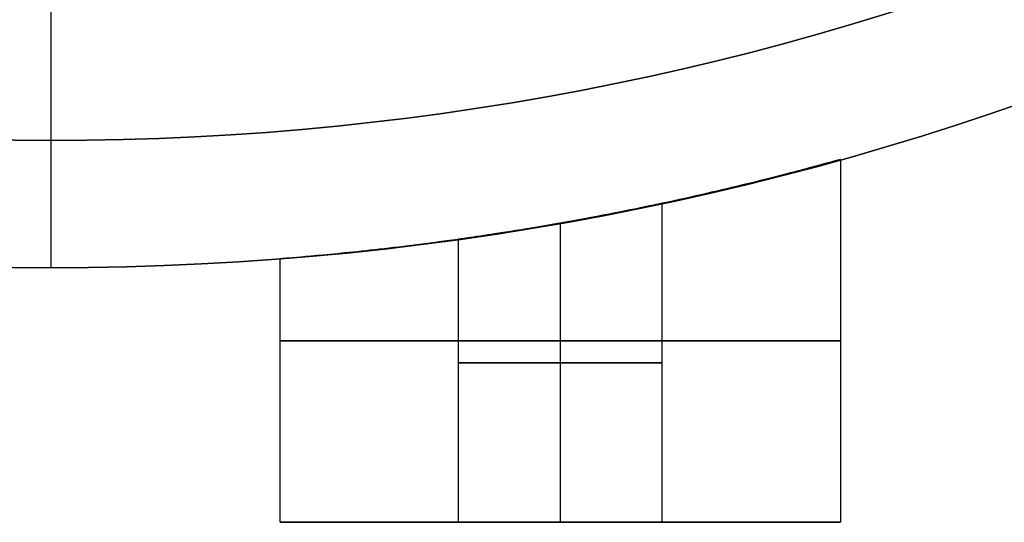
# Model space of a CAD drawing. Header units: centimetres. Extents: x -47.8 to 2.5, y -24.6 to 2.8.
# Tile 7 of 17: x -45.012 to -44.626, y -1.25 to -1.053. Entities that reach past the tile are written whole.
import ezdxf

# ---------------------------------------------------------------- set-up
doc = ezdxf.new("R2010")
doc.units = ezdxf.units.CM
doc.layers.add('Default', color=7, linetype='Continuous', true_color=0x000000)

# ---------------------------------------------------------------- blocks, each defined once
blk = doc.blocks.new('6995OT_AF1')
at = {"layer": 'Default'}
for p, q in [((-3.1, 12.5, 172), (-2.4, 12.5, 172)), ((-3.1, 12.5, 127), (-2.4, 12.5, 127)), ((-3.1, 12.5, 132), (-2.4, 12.5, 132)), ((-3.1, 12.5, 137), (-2.4, 12.5, 137)), ((-3.1, 12.5, 142), (-2.4, 12.5, 142)), ((-3.1, 12.5, 147), (-2.4, 12.5, 147)), ((-3.1, 12.5, 152), (-2.4, 12.5, 152)), ((-3.1, 12.5, 157), (-2.4, 12.5, 157)), ((-3.1, 12.5, 162), (-2.4, 12.5, 162)), ((-3.1, 12.5, 167), (-2.4, 12.5, 167)), ((-2, 11.3247, 170.9), (-2, 12.5, 170.9)), ((-2, 11.3247, 173.1), (-2, 12.5, 173.1)), ((-2, 12.5, 173.1), (-2, 12.5, 172.4)), ((-2, 12.5, 171.6), (-2, 12.5, 170.9)), ((-2, 11.3247, 172.4), (-2, 12.5, 172.4)), ((-2, 11.3247, 127.4), (-2, 12.5, 127.4)), ((-2, 11.3247, 126.6), (-2, 12.5, 126.6)), ((-2, 12.5, 128.1), (-2, 12.5, 127.4)), ((-2, 12.5, 126.6), (-2, 12.5, 125.9)), ((-2, 11.3247, 125.9), (-2, 12.5, 125.9)), ((-2, 11.3247, 128.1), (-2, 12.5, 128.1)), ((-2, 11.3247, 132.4), (-2, 12.5, 132.4)), ((-2, 11.3247, 131.6), (-2, 12.5, 131.6)), ((-2, 12.5, 133.1), (-2, 12.5, 132.4)), ((-2, 12.5, 131.6), (-2, 12.5, 130.9)), ((-2, 11.3247, 130.9), (-2, 12.5, 130.9)), ((-2, 11.3247, 133.1), (-2, 12.5, 133.1)), ((-2, 11.3247, 137.4), (-2, 12.5, 137.4)), ((-2, 11.3247, 136.6), (-2, 12.5, 136.6)), ((-2, 12.5, 138.1), (-2, 12.5, 137.4)), ((-2, 12.5, 136.6), (-2, 12.5, 135.9)), ((-2, 11.3247, 135.9), (-2, 12.5, 135.9)), ((-2, 11.3247, 138.1), (-2, 12.5, 138.1)), ((-2, 11.3247, 142.4), (-2, 12.5, 142.4)), ((-2, 11.3247, 141.6), (-2, 12.5, 141.6)), ((-2, 12.5, 143.1), (-2, 12.5, 142.4)), ((-2, 12.5, 141.6), (-2, 12.5, 140.9)), ((-2, 11.3247, 140.9), (-2, 12.5, 140.9)), ((-2, 11.3247, 143.1), (-2, 12.5, 143.1)), ((-2, 11.3247, 147.4), (-2, 12.5, 147.4)), ((-2, 11.3247, 146.6), (-2, 12.5, 146.6)), ((-2, 12.5, 148.1), (-2, 12.5, 147.4)), ((-2, 12.5, 146.6), (-2, 12.5, 145.9)), ((-2, 11.3247, 145.9), (-2, 12.5, 145.9)), ((-2, 11.3247, 148.1), (-2, 12.5, 148.1)), ((-2, 11.3247, 152.4), (-2, 12.5, 152.4)), ((-2, 11.3247, 151.6), (-2, 12.5, 151.6)), ((-2, 12.5, 153.1), (-2, 12.5, 152.4)), ((-2, 12.5, 151.6), (-2, 12.5, 150.9)), ((-2, 11.3247, 150.9), (-2, 12.5, 150.9)), ((-2, 11.3247, 153.1), (-2, 12.5, 153.1)), ((-2, 11.3247, 157.4), (-2, 12.5, 157.4)), ((-2, 11.3247, 156.6), (-2, 12.5, 156.6)), ((-2, 12.5, 158.1), (-2, 12.5, 157.4)), ((-2, 12.5, 156.6), (-2, 12.5, 155.9)), ((-2, 11.3247, 155.9), (-2, 12.5, 155.9)), ((-2, 11.3247, 158.1), (-2, 12.5, 158.1)), ((-2, 11.3247, 162.4), (-2, 12.5, 162.4)), ((-2, 11.3247, 161.6), (-2, 12.5, 161.6)), ((-2, 12.5, 163.1), (-2, 12.5, 162.4)), ((-2, 12.5, 161.6), (-2, 12.5, 160.9)), ((-2, 11.3247, 160.9), (-2, 12.5, 160.9)), ((-2, 11.3247, 163.1), (-2, 12.5, 163.1)), ((-2, 11.3247, 167.4), (-2, 12.5, 167.4)), ((-2, 11.3247, 166.6), (-2, 12.5, 166.6)), ((-2, 12.5, 168.1), (-2, 12.5, 167.4)), ((-2, 12.5, 166.6), (-2, 12.5, 165.9)), ((-2, 11.3247, 165.9), (-2, 12.5, 165.9)), ((-2, 11.3247, 168.1), (-2, 12.5, 168.1)), ((-2, 11.3247, 171.6), (-2, 12.5, 171.6)), ((-1.6, 12.5, 172), (-0.9, 12.5, 172)), ((-1.6, 12.5, 127), (-0.9, 12.5, 127)), ((-1.6, 12.5, 132), (-0.9, 12.5, 132)), ((-1.6, 12.5, 137), (-0.9, 12.5, 137)), ((-1.6, 12.5, 142), (-0.9, 12.5, 142)), ((-1.6, 12.5, 147), (-0.9, 12.5, 147)), ((-1.6, 12.5, 152), (-0.9, 12.5, 152)), ((-1.6, 12.5, 157), (-0.9, 12.5, 157)), ((-1.6, 12.5, 162), (-0.9, 12.5, 162)), ((-1.6, 12.5, 167), (-0.9, 12.5, 167)), ((0, 10.4775), (0, 11.5)), ((0, 11.5), (0, 11.5, 186.5)), ((0, -11, 187), (0, 11, 187))]:
    blk.add_line(p, q, dxfattribs=at)
at = {"layer": 'Default', "extrusion": (0, -1, 0)}
for centre, radius, start, end in [((-2, 172, -12.5), 1.1, 180, 0), ((-2, 172, -12.5), 1.1, 0, 180), ((-2, 172, -12.5), 0.4, 0, 180), ((-2, 127, -12.5), 0.4, 0, 180), ((-2, 127, -12.5), 0.4, 180, 0), ((-2, 132, -12.5), 0.4, 0, 180), ((-2, 132, -12.5), 0.4, 180, 0), ((-2, 137, -12.5), 0.4, 0, 180), ((-2, 137, -12.5), 0.4, 180, 0), ((-2, 142, -12.5), 0.4, 0, 180), ((-2, 142, -12.5), 0.4, 180, 0), ((-2, 147, -12.5), 0.4, 0, 180), ((-2, 147, -12.5), 0.4, 180, 0), ((-2, 152, -12.5), 0.4, 0, 180), ((-2, 152, -12.5), 0.4, 180, 0), ((-2, 157, -12.5), 0.4, 0, 180), ((-2, 157, -12.5), 0.4, 180, 0), ((-2, 162, -12.5), 0.4, 0, 180), ((-2, 162, -12.5), 0.4, 180, 0), ((-2, 167, -12.5), 0.4, 0, 180), ((-2, 167, -12.5), 0.4, 180, 0), ((-2, 172, -12.5), 0.4, 180, 0)]:
    blk.add_arc(centre, radius, start, end, dxfattribs=at)
at = {"layer": 'Default', "extrusion": (0, 1, 0)}
for centre, radius, start, end in [((2, 127, 12.5), 1.1, 180, 0), ((2, 127, 12.5), 1.1, 0, 180), ((2, 132, 12.5), 1.1, 180, 0), ((2, 132, 12.5), 1.1, 0, 180), ((2, 137, 12.5), 1.1, 180, 0), ((2, 137, 12.5), 1.1, 0, 180), ((2, 142, 12.5), 1.1, 180, 0), ((2, 142, 12.5), 1.1, 0, 180), ((2, 147, 12.5), 1.1, 180, 0), ((2, 147, 12.5), 1.1, 0, 180), ((2, 152, 12.5), 1.1, 180, 0), ((2, 152, 12.5), 1.1, 0, 180), ((2, 157, 12.5), 1.1, 180, 0), ((2, 157, 12.5), 1.1, 0, 180), ((2, 162, 12.5), 1.1, 180, 0), ((2, 162, 12.5), 1.1, 0, 180), ((2, 167, 12.5), 1.1, 180, 0), ((2, 167, 12.5), 1.1, 0, 180), ((2, 172, 11.8734), 0.4, 0, 180), ((2, 127, 11.8734), 0.4, 0, 180), ((2, 127, 11.8734), 0.4, 180, 0), ((2, 132, 11.8734), 0.4, 0, 180), ((2, 132, 11.8734), 0.4, 180, 0), ((2, 137, 11.8734), 0.4, 0, 180), ((2, 137, 11.8734), 0.4, 180, 0), ((2, 142, 11.8734), 0.4, 0, 180), ((2, 142, 11.8734), 0.4, 180, 0), ((2, 147, 11.8734), 0.4, 0, 180), ((2, 147, 11.8734), 0.4, 180, 0), ((2, 152, 11.8734), 0.4, 0, 180), ((2, 152, 11.8734), 0.4, 180, 0), ((2, 157, 11.8734), 0.4, 0, 180), ((2, 157, 11.8734), 0.4, 180, 0), ((2, 162, 11.8734), 0.4, 0, 180), ((2, 162, 11.8734), 0.4, 180, 0), ((2, 167, 11.8734), 0.4, 0, 180), ((2, 167, 11.8734), 0.4, 180, 0), ((2, 172, 11.8734), 0.4, 180, 0), ((2, 172, 11.7871), 1.1, 180, 0), ((2, 172, 11.7871), 1.1, 0, 180), ((2, 127, 11.7871), 1.1, 180, 0), ((2, 127, 11.7871), 1.1, 0, 180), ((2, 132, 11.7871), 1.1, 180, 0), ((2, 132, 11.7871), 1.1, 0, 180), ((2, 137, 11.7871), 1.1, 180, 0), ((2, 137, 11.7871), 1.1, 0, 180), ((2, 142, 11.7871), 1.1, 180, 0), ((2, 142, 11.7871), 1.1, 0, 180), ((2, 147, 11.7871), 1.1, 180, 0), ((2, 147, 11.7871), 1.1, 0, 180), ((2, 152, 11.7871), 1.1, 180, 0), ((2, 152, 11.7871), 1.1, 0, 180), ((2, 157, 11.7871), 1.1, 180, 0), ((2, 157, 11.7871), 1.1, 0, 180), ((2, 162, 11.7871), 1.1, 180, 0), ((2, 162, 11.7871), 1.1, 0, 180), ((2, 167, 11.7871), 1.1, 180, 0), ((2, 167, 11.7871), 1.1, 0, 180)]:
    blk.add_arc(centre, radius, start, end, dxfattribs=at)
at = {"layer": 'Default', "extrusion": (0, 0, -1)}
blk.add_arc((0, 0, -186.5), 11.5, 0, 180, dxfattribs=at)
at = {"layer": 'Default'}
for centre, radius in [((0, 0), 11.5), ((0, 0, 93.25), 11.5), ((0, 0, 187), 11)]:
    blk.add_arc(centre, radius, 0, 180, dxfattribs=at)
for points, degree in [([(-3.1, 11.0743, 172), (-3.1, 11.7871, 172), (-3.1, 12.5, 172)], 2), ([(-3.1, 11.0743, 127), (-3.1, 11.7871, 127), (-3.1, 12.5, 127)], 2), ([(-3.1, 11.0743, 132), (-3.1, 11.7871, 132), (-3.1, 12.5, 132)], 2), ([(-3.1, 11.0743, 137), (-3.1, 11.7871, 137), (-3.1, 12.5, 137)], 2), ([(-3.1, 11.0743, 142), (-3.1, 11.7871, 142), (-3.1, 12.5, 142)], 2), ([(-3.1, 11.0743, 147), (-3.1, 11.7871, 147), (-3.1, 12.5, 147)], 2), ([(-3.1, 11.0743, 152), (-3.1, 11.7871, 152), (-3.1, 12.5, 152)], 2), ([(-3.1, 11.0743, 157), (-3.1, 11.7871, 157), (-3.1, 12.5, 157)], 2), ([(-3.1, 11.0743, 162), (-3.1, 11.7871, 162), (-3.1, 12.5, 162)], 2), ([(-3.1, 11.0743, 167), (-3.1, 11.7871, 167), (-3.1, 12.5, 167)], 2), ([(-2.4, 12.5, 172), (-2.4, 11.8734, 172), (-2.4, 11.2468, 172)], 2), ([(-2.4, 12.5, 127), (-2.4, 11.8734, 127), (-2.4, 11.2468, 127)], 2), ([(-2.4, 12.5, 132), (-2.4, 11.8734, 132), (-2.4, 11.2468, 132)], 2), ([(-2.4, 12.5, 137), (-2.4, 11.8734, 137), (-2.4, 11.2468, 137)], 2), ([(-2.4, 12.5, 142), (-2.4, 11.8734, 142), (-2.4, 11.2468, 142)], 2), ([(-2.4, 12.5, 147), (-2.4, 11.8734, 147), (-2.4, 11.2468, 147)], 2), ([(-2.4, 12.5, 152), (-2.4, 11.8734, 152), (-2.4, 11.2468, 152)], 2), ([(-2.4, 12.5, 157), (-2.4, 11.8734, 157), (-2.4, 11.2468, 157)], 2), ([(-2.4, 12.5, 162), (-2.4, 11.8734, 162), (-2.4, 11.2468, 162)], 2), ([(-2.4, 12.5, 167), (-2.4, 11.8734, 167), (-2.4, 11.2468, 167)], 2), ([(-1.6, 11.3882, 172), (-1.6, 11.9441, 172), (-1.6, 12.5, 172)], 2), ([(-1.6, 11.3882, 127), (-1.6, 11.9441, 127), (-1.6, 12.5, 127)], 2), ([(-1.6, 11.3882, 132), (-1.6, 11.9441, 132), (-1.6, 12.5, 132)], 2), ([(-1.6, 11.3882, 137), (-1.6, 11.9441, 137), (-1.6, 12.5, 137)], 2), ([(-1.6, 11.3882, 142), (-1.6, 11.9441, 142), (-1.6, 12.5, 142)], 2), ([(-1.6, 11.3882, 147), (-1.6, 11.9441, 147), (-1.6, 12.5, 147)], 2), ([(-1.6, 11.3882, 152), (-1.6, 11.9441, 152), (-1.6, 12.5, 152)], 2), ([(-1.6, 11.3882, 157), (-1.6, 11.9441, 157), (-1.6, 12.5, 157)], 2), ([(-1.6, 11.3882, 162), (-1.6, 11.9441, 162), (-1.6, 12.5, 162)], 2), ([(-1.6, 11.3882, 167), (-1.6, 11.9441, 167), (-1.6, 12.5, 167)], 2), ([(-0.9, 12.5, 172), (-0.9, 11.9824, 172), (-0.9, 11.4647, 172)], 2), ([(-0.9, 12.5, 127), (-0.9, 11.9824, 127), (-0.9, 11.4647, 127)], 2), ([(-0.9, 12.5, 132), (-0.9, 11.9824, 132), (-0.9, 11.4647, 132)], 2), ([(-0.9, 12.5, 137), (-0.9, 11.9824, 137), (-0.9, 11.4647, 137)], 2), ([(-0.9, 12.5, 142), (-0.9, 11.9824, 142), (-0.9, 11.4647, 142)], 2), ([(-0.9, 12.5, 147), (-0.9, 11.9824, 147), (-0.9, 11.4647, 147)], 2), ([(-0.9, 12.5, 152), (-0.9, 11.9824, 152), (-0.9, 11.4647, 152)], 2), ([(-0.9, 12.5, 157), (-0.9, 11.9824, 157), (-0.9, 11.4647, 157)], 2), ([(-0.9, 12.5, 162), (-0.9, 11.9824, 162), (-0.9, 11.4647, 162)], 2), ([(-0.9, 12.5, 167), (-0.9, 11.9824, 167), (-0.9, 11.4647, 167)], 2), ([(-3.1, 11.0743, 172), (-3.1, 11.0743, 171.8693), (-3.0569, 11.0865, 171.6238), (-2.8619, 11.1392, 171.2801), (-2.566, 11.2118, 171.0307), (-2.1957, 11.2908, 170.8938), (-1.8016, 11.3602, 170.895), (-1.4366, 11.4116, 171.0293), (-1.1372, 11.4445, 171.2809), (-0.9437, 11.4614, 171.623), (-0.9, 11.4647, 171.869), (-0.9, 11.4647, 172)], 3), ([(-0.9, 11.4647, 172), (-0.9, 11.4647, 172.1323), (-0.9441, 11.4614, 172.3802), (-1.1427, 11.444, 172.7257), (-1.4404, 11.4111, 172.9727), (-1.8086, 11.3592, 173.1067), (-2.2036, 11.2892, 173.1043), (-2.5694, 11.2111, 172.9673), (-2.8665, 11.138, 172.7144), (-3.0575, 11.0863, 172.3728), (-3.1, 11.0743, 172.1293), (-3.1, 11.0743, 172)], 3), ([(-3.1, 11.0743, 127), (-3.1, 11.0743, 126.8693), (-3.0569, 11.0865, 126.6238), (-2.8619, 11.1392, 126.2801), (-2.566, 11.2118, 126.0307), (-2.1957, 11.2908, 125.8938), (-1.8016, 11.3602, 125.895), (-1.4366, 11.4116, 126.0293), (-1.1372, 11.4445, 126.2809), (-0.9437, 11.4614, 126.623), (-0.9, 11.4647, 126.869), (-0.9, 11.4647, 127)], 3), ([(-0.9, 11.4647, 127), (-0.9, 11.4647, 127.1323), (-0.9441, 11.4614, 127.3802), (-1.1427, 11.444, 127.7257), (-1.4404, 11.4111, 127.9727), (-1.8086, 11.3592, 128.1067), (-2.2036, 11.2892, 128.1043), (-2.5694, 11.2111, 127.9673), (-2.8665, 11.138, 127.7144), (-3.0575, 11.0863, 127.3728), (-3.1, 11.0743, 127.1293), (-3.1, 11.0743, 127)], 3), ([(-3.1, 11.0743, 132), (-3.1, 11.0743, 131.8693), (-3.0569, 11.0865, 131.6238), (-2.8619, 11.1392, 131.2801), (-2.566, 11.2118, 131.0307), (-2.1957, 11.2908, 130.8938), (-1.8016, 11.3602, 130.895), (-1.4366, 11.4116, 131.0293), (-1.1372, 11.4445, 131.2809), (-0.9437, 11.4614, 131.623), (-0.9, 11.4647, 131.869), (-0.9, 11.4647, 132)], 3), ([(-0.9, 11.4647, 132), (-0.9, 11.4647, 132.1323), (-0.9441, 11.4614, 132.3802), (-1.1427, 11.444, 132.7257), (-1.4404, 11.4111, 132.9727), (-1.8086, 11.3592, 133.1067), (-2.2036, 11.2892, 133.1043), (-2.5694, 11.2111, 132.9673), (-2.8665, 11.138, 132.7144), (-3.0575, 11.0863, 132.3728), (-3.1, 11.0743, 132.1293), (-3.1, 11.0743, 132)], 3), ([(-3.1, 11.0743, 137), (-3.1, 11.0743, 136.8693), (-3.0569, 11.0865, 136.6238), (-2.8619, 11.1392, 136.2801), (-2.566, 11.2118, 136.0307), (-2.1957, 11.2908, 135.8938), (-1.8016, 11.3602, 135.895), (-1.4366, 11.4116, 136.0293), (-1.1372, 11.4445, 136.2809), (-0.9437, 11.4614, 136.623), (-0.9, 11.4647, 136.869), (-0.9, 11.4647, 137)], 3), ([(-0.9, 11.4647, 137), (-0.9, 11.4647, 137.1323), (-0.9441, 11.4614, 137.3802), (-1.1427, 11.444, 137.7257), (-1.4404, 11.4111, 137.9727), (-1.8086, 11.3592, 138.1067), (-2.2036, 11.2892, 138.1043), (-2.5694, 11.2111, 137.9673), (-2.8665, 11.138, 137.7144), (-3.0575, 11.0863, 137.3728), (-3.1, 11.0743, 137.1293), (-3.1, 11.0743, 137)], 3), ([(-3.1, 11.0743, 142), (-3.1, 11.0743, 141.8693), (-3.0569, 11.0865, 141.6238), (-2.8619, 11.1392, 141.2801), (-2.566, 11.2118, 141.0307), (-2.1957, 11.2908, 140.8938), (-1.8016, 11.3602, 140.895), (-1.4366, 11.4116, 141.0293), (-1.1372, 11.4445, 141.2809), (-0.9437, 11.4614, 141.623), (-0.9, 11.4647, 141.869), (-0.9, 11.4647, 142)], 3), ([(-0.9, 11.4647, 142), (-0.9, 11.4647, 142.1323), (-0.9441, 11.4614, 142.3802), (-1.1427, 11.444, 142.7257), (-1.4404, 11.4111, 142.9727), (-1.8086, 11.3592, 143.1067), (-2.2036, 11.2892, 143.1043), (-2.5694, 11.2111, 142.9673), (-2.8665, 11.138, 142.7144), (-3.0575, 11.0863, 142.3728), (-3.1, 11.0743, 142.1293), (-3.1, 11.0743, 142)], 3), ([(-3.1, 11.0743, 147), (-3.1, 11.0743, 146.8693), (-3.0569, 11.0865, 146.6238), (-2.8619, 11.1392, 146.2801), (-2.566, 11.2118, 146.0307), (-2.1957, 11.2908, 145.8938), (-1.8016, 11.3602, 145.895), (-1.4366, 11.4116, 146.0293), (-1.1372, 11.4445, 146.2809), (-0.9437, 11.4614, 146.623), (-0.9, 11.4647, 146.869), (-0.9, 11.4647, 147)], 3), ([(-0.9, 11.4647, 147), (-0.9, 11.4647, 147.1323), (-0.9441, 11.4614, 147.3802), (-1.1427, 11.444, 147.7257), (-1.4404, 11.4111, 147.9727), (-1.8086, 11.3592, 148.1067), (-2.2036, 11.2892, 148.1043), (-2.5694, 11.2111, 147.9673), (-2.8665, 11.138, 147.7144), (-3.0575, 11.0863, 147.3728), (-3.1, 11.0743, 147.1293), (-3.1, 11.0743, 147)], 3), ([(-3.1, 11.0743, 152), (-3.1, 11.0743, 151.8693), (-3.0569, 11.0865, 151.6238), (-2.8619, 11.1392, 151.2801), (-2.566, 11.2118, 151.0307), (-2.1957, 11.2908, 150.8938), (-1.8016, 11.3602, 150.895), (-1.4366, 11.4116, 151.0293), (-1.1372, 11.4445, 151.2809), (-0.9437, 11.4614, 151.623), (-0.9, 11.4647, 151.869), (-0.9, 11.4647, 152)], 3), ([(-0.9, 11.4647, 152), (-0.9, 11.4647, 152.1323), (-0.9441, 11.4614, 152.3802), (-1.1427, 11.444, 152.7257), (-1.4404, 11.4111, 152.9727), (-1.8086, 11.3592, 153.1067), (-2.2036, 11.2892, 153.1043), (-2.5694, 11.2111, 152.9673), (-2.8665, 11.138, 152.7144), (-3.0575, 11.0863, 152.3728), (-3.1, 11.0743, 152.1293), (-3.1, 11.0743, 152)], 3), ([(-3.1, 11.0743, 157), (-3.1, 11.0743, 156.8693), (-3.0569, 11.0865, 156.6238), (-2.8619, 11.1392, 156.2801), (-2.566, 11.2118, 156.0307), (-2.1957, 11.2908, 155.8938), (-1.8016, 11.3602, 155.895), (-1.4366, 11.4116, 156.0293), (-1.1372, 11.4445, 156.2809), (-0.9437, 11.4614, 156.623), (-0.9, 11.4647, 156.869), (-0.9, 11.4647, 157)], 3), ([(-0.9, 11.4647, 157), (-0.9, 11.4647, 157.1323), (-0.9441, 11.4614, 157.3802), (-1.1427, 11.444, 157.7257), (-1.4404, 11.4111, 157.9727), (-1.8086, 11.3592, 158.1067), (-2.2036, 11.2892, 158.1043), (-2.5694, 11.2111, 157.9673), (-2.8665, 11.138, 157.7144), (-3.0575, 11.0863, 157.3728), (-3.1, 11.0743, 157.1293), (-3.1, 11.0743, 157)], 3), ([(-3.1, 11.0743, 162), (-3.1, 11.0743, 161.8693), (-3.0569, 11.0865, 161.6238), (-2.8619, 11.1392, 161.2801), (-2.566, 11.2118, 161.0307), (-2.1957, 11.2908, 160.8938), (-1.8016, 11.3602, 160.895), (-1.4366, 11.4116, 161.0293), (-1.1372, 11.4445, 161.2809), (-0.9437, 11.4614, 161.623), (-0.9, 11.4647, 161.869), (-0.9, 11.4647, 162)], 3), ([(-0.9, 11.4647, 162), (-0.9, 11.4647, 162.1323), (-0.9441, 11.4614, 162.3802), (-1.1427, 11.444, 162.7257), (-1.4404, 11.4111, 162.9727), (-1.8086, 11.3592, 163.1067), (-2.2036, 11.2892, 163.1043), (-2.5694, 11.2111, 162.9673), (-2.8665, 11.138, 162.7144), (-3.0575, 11.0863, 162.3728), (-3.1, 11.0743, 162.1293), (-3.1, 11.0743, 162)], 3), ([(-3.1, 11.0743, 167), (-3.1, 11.0743, 166.8693), (-3.0569, 11.0865, 166.6238), (-2.8619, 11.1392, 166.2801), (-2.566, 11.2118, 166.0307), (-2.1957, 11.2908, 165.8938), (-1.8016, 11.3602, 165.895), (-1.4366, 11.4116, 166.0293), (-1.1372, 11.4445, 166.2809), (-0.9437, 11.4614, 166.623), (-0.9, 11.4647, 166.869), (-0.9, 11.4647, 167)], 3), ([(-0.9, 11.4647, 167), (-0.9, 11.4647, 167.1323), (-0.9441, 11.4614, 167.3802), (-1.1427, 11.444, 167.7257), (-1.4404, 11.4111, 167.9727), (-1.8086, 11.3592, 168.1067), (-2.2036, 11.2892, 168.1043), (-2.5694, 11.2111, 167.9673), (-2.8665, 11.138, 167.7144), (-3.0575, 11.0863, 167.3728), (-3.1, 11.0743, 167.1293), (-3.1, 11.0743, 167)], 3), ([(-2.4, 11.2468, 172), (-2.4, 11.2468, 172.0628), (-2.3736, 11.2525, 172.1759), (-2.2586, 11.2763, 172.3238), (-2.0908, 11.3088, 172.4036), (-1.9073, 11.3412, 172.403), (-1.7414, 11.3677, 172.3234), (-1.6268, 11.3844, 172.1767), (-1.6, 11.3882, 172.0631), (-1.6, 11.3882, 172)], 3), ([(-2.4, 11.2468, 127), (-2.4, 11.2468, 127.0628), (-2.3736, 11.2525, 127.1759), (-2.2586, 11.2763, 127.3238), (-2.0908, 11.3088, 127.4036), (-1.9073, 11.3412, 127.403), (-1.7414, 11.3677, 127.3234), (-1.6268, 11.3844, 127.1767), (-1.6, 11.3882, 127.0631), (-1.6, 11.3882, 127)], 3), ([(-1.6, 11.3882, 127), (-1.6, 11.3882, 126.9371), (-1.6266, 11.3845, 126.8237), (-1.7421, 11.3676, 126.6756), (-1.9102, 11.3407, 126.5962), (-2.0937, 11.3083, 126.5973), (-2.2593, 11.2762, 126.6772), (-2.3734, 11.2525, 126.8239), (-2.4, 11.2468, 126.9371), (-2.4, 11.2468, 127)], 3), ([(-2.4, 11.2468, 132), (-2.4, 11.2468, 132.0628), (-2.3736, 11.2525, 132.1759), (-2.2586, 11.2763, 132.3238), (-2.0908, 11.3088, 132.4036), (-1.9073, 11.3412, 132.403), (-1.7414, 11.3677, 132.3234), (-1.6268, 11.3844, 132.1767), (-1.6, 11.3882, 132.0631), (-1.6, 11.3882, 132)], 3), ([(-1.6, 11.3882, 132), (-1.6, 11.3882, 131.9371), (-1.6266, 11.3845, 131.8237), (-1.7421, 11.3676, 131.6756), (-1.9102, 11.3407, 131.5962), (-2.0937, 11.3083, 131.5973), (-2.2593, 11.2762, 131.6772), (-2.3734, 11.2525, 131.8239), (-2.4, 11.2468, 131.9371), (-2.4, 11.2468, 132)], 3), ([(-2.4, 11.2468, 137), (-2.4, 11.2468, 137.0628), (-2.3736, 11.2525, 137.1759), (-2.2586, 11.2763, 137.3238), (-2.0908, 11.3088, 137.4036), (-1.9073, 11.3412, 137.403), (-1.7414, 11.3677, 137.3234), (-1.6268, 11.3844, 137.1767), (-1.6, 11.3882, 137.0631), (-1.6, 11.3882, 137)], 3), ([(-1.6, 11.3882, 137), (-1.6, 11.3882, 136.9371), (-1.6266, 11.3845, 136.8237), (-1.7421, 11.3676, 136.6756), (-1.9102, 11.3407, 136.5962), (-2.0937, 11.3083, 136.5973), (-2.2593, 11.2762, 136.6772), (-2.3734, 11.2525, 136.8239), (-2.4, 11.2468, 136.9371), (-2.4, 11.2468, 137)], 3), ([(-2.4, 11.2468, 142), (-2.4, 11.2468, 142.0628), (-2.3736, 11.2525, 142.1759), (-2.2586, 11.2763, 142.3238), (-2.0908, 11.3088, 142.4036), (-1.9073, 11.3412, 142.403), (-1.7414, 11.3677, 142.3234), (-1.6268, 11.3844, 142.1767), (-1.6, 11.3882, 142.0631), (-1.6, 11.3882, 142)], 3), ([(-1.6, 11.3882, 142), (-1.6, 11.3882, 141.9371), (-1.6266, 11.3845, 141.8237), (-1.7421, 11.3676, 141.6756), (-1.9102, 11.3407, 141.5962), (-2.0937, 11.3083, 141.5973), (-2.2593, 11.2762, 141.6772), (-2.3734, 11.2525, 141.8239), (-2.4, 11.2468, 141.9371), (-2.4, 11.2468, 142)], 3), ([(-2.4, 11.2468, 147), (-2.4, 11.2468, 147.0628), (-2.3736, 11.2525, 147.1759), (-2.2586, 11.2763, 147.3238), (-2.0908, 11.3088, 147.4036), (-1.9073, 11.3412, 147.403), (-1.7414, 11.3677, 147.3234), (-1.6268, 11.3844, 147.1767), (-1.6, 11.3882, 147.0631), (-1.6, 11.3882, 147)], 3), ([(-1.6, 11.3882, 147), (-1.6, 11.3882, 146.9371), (-1.6266, 11.3845, 146.8237), (-1.7421, 11.3676, 146.6756), (-1.9102, 11.3407, 146.5962), (-2.0937, 11.3083, 146.5973), (-2.2593, 11.2762, 146.6772), (-2.3734, 11.2525, 146.8239), (-2.4, 11.2468, 146.9371), (-2.4, 11.2468, 147)], 3), ([(-2.4, 11.2468, 152), (-2.4, 11.2468, 152.0628), (-2.3736, 11.2525, 152.1759), (-2.2586, 11.2763, 152.3238), (-2.0908, 11.3088, 152.4036), (-1.9073, 11.3412, 152.403), (-1.7414, 11.3677, 152.3234), (-1.6268, 11.3844, 152.1767), (-1.6, 11.3882, 152.0631), (-1.6, 11.3882, 152)], 3), ([(-1.6, 11.3882, 152), (-1.6, 11.3882, 151.9371), (-1.6266, 11.3845, 151.8237), (-1.7421, 11.3676, 151.6756), (-1.9102, 11.3407, 151.5962), (-2.0937, 11.3083, 151.5973), (-2.2593, 11.2762, 151.6772), (-2.3734, 11.2525, 151.8239), (-2.4, 11.2468, 151.9371), (-2.4, 11.2468, 152)], 3), ([(-2.4, 11.2468, 157), (-2.4, 11.2468, 157.0628), (-2.3736, 11.2525, 157.1759), (-2.2586, 11.2763, 157.3238), (-2.0908, 11.3088, 157.4036), (-1.9073, 11.3412, 157.403), (-1.7414, 11.3677, 157.3234), (-1.6268, 11.3844, 157.1767), (-1.6, 11.3882, 157.0631), (-1.6, 11.3882, 157)], 3), ([(-1.6, 11.3882, 157), (-1.6, 11.3882, 156.9371), (-1.6266, 11.3845, 156.8237), (-1.7421, 11.3676, 156.6756), (-1.9102, 11.3407, 156.5962), (-2.0937, 11.3083, 156.5973), (-2.2593, 11.2762, 156.6772), (-2.3734, 11.2525, 156.8239), (-2.4, 11.2468, 156.9371), (-2.4, 11.2468, 157)], 3), ([(-2.4, 11.2468, 162), (-2.4, 11.2468, 162.0628), (-2.3736, 11.2525, 162.1759), (-2.2586, 11.2763, 162.3238), (-2.0908, 11.3088, 162.4036), (-1.9073, 11.3412, 162.403), (-1.7414, 11.3677, 162.3234), (-1.6268, 11.3844, 162.1767), (-1.6, 11.3882, 162.0631), (-1.6, 11.3882, 162)], 3), ([(-1.6, 11.3882, 162), (-1.6, 11.3882, 161.9371), (-1.6266, 11.3845, 161.8237), (-1.7421, 11.3676, 161.6756), (-1.9102, 11.3407, 161.5962), (-2.0937, 11.3083, 161.5973), (-2.2593, 11.2762, 161.6772), (-2.3734, 11.2525, 161.8239), (-2.4, 11.2468, 161.9371), (-2.4, 11.2468, 162)], 3), ([(-2.4, 11.2468, 167), (-2.4, 11.2468, 167.0628), (-2.3736, 11.2525, 167.1759), (-2.2586, 11.2763, 167.3238), (-2.0908, 11.3088, 167.4036), (-1.9073, 11.3412, 167.403), (-1.7414, 11.3677, 167.3234), (-1.6268, 11.3844, 167.1767), (-1.6, 11.3882, 167.0631), (-1.6, 11.3882, 167)], 3), ([(-1.6, 11.3882, 167), (-1.6, 11.3882, 166.9371), (-1.6266, 11.3845, 166.8237), (-1.7421, 11.3676, 166.6756), (-1.9102, 11.3407, 166.5962), (-2.0937, 11.3083, 166.5973), (-2.2593, 11.2762, 166.6772), (-2.3734, 11.2525, 166.8239), (-2.4, 11.2468, 166.9371), (-2.4, 11.2468, 167)], 3), ([(-1.6, 11.3882, 172), (-1.6, 11.3882, 171.9371), (-1.6266, 11.3845, 171.8237), (-1.7421, 11.3676, 171.6756), (-1.9102, 11.3407, 171.5962), (-2.0937, 11.3083, 171.5973), (-2.2593, 11.2762, 171.6772), (-2.3734, 11.2525, 171.8239), (-2.4, 11.2468, 171.9371), (-2.4, 11.2468, 172)], 3), ([(-2.0012, 11.3245, 126.6001), (-2.0012, 11.3245, 127), (-2.0012, 11.3245, 127.3999)], 2), ([(-2.0012, 11.3245, 131.6001), (-2.0012, 11.3245, 132), (-2.0012, 11.3245, 132.3999)], 2), ([(-2.0012, 11.3245, 136.6001), (-2.0012, 11.3245, 137), (-2.0012, 11.3245, 137.3999)], 2), ([(-2.0012, 11.3245, 141.6001), (-2.0012, 11.3245, 142), (-2.0012, 11.3245, 142.3999)], 2), ([(-2.0012, 11.3245, 146.6001), (-2.0012, 11.3245, 147), (-2.0012, 11.3245, 147.3999)], 2), ([(-2.0012, 11.3245, 151.6001), (-2.0012, 11.3245, 152), (-2.0012, 11.3245, 152.3999)], 2), ([(-2.0012, 11.3245, 156.6001), (-2.0012, 11.3245, 157), (-2.0012, 11.3245, 157.3999)], 2), ([(-2.0012, 11.3245, 161.6001), (-2.0012, 11.3245, 162), (-2.0012, 11.3245, 162.3999)], 2), ([(-2.0012, 11.3245, 166.6001), (-2.0012, 11.3245, 167), (-2.0012, 11.3245, 167.3999)], 2), ([(-2.0012, 11.3245, 171.6001), (-2.0012, 11.3245, 172), (-2.0012, 11.3245, 172.3999)], 2)]:
    blk.add_open_spline(points, degree=degree, dxfattribs=at)
for points in [[(-1.6, 11.3882, 126.9999), (-2.0025, 11.3316, 126.9999), (-2.4, 11.2468, 126.9999)], [(-1.6, 11.3882, 131.9999), (-2.0025, 11.3316, 131.9999), (-2.4, 11.2468, 131.9999)], [(-1.6, 11.3882, 136.9999), (-2.0025, 11.3316, 136.9999), (-2.4, 11.2468, 136.9999)], [(-1.6, 11.3882, 141.9999), (-2.0025, 11.3316, 141.9999), (-2.4, 11.2468, 141.9999)], [(-1.6, 11.3882, 146.9999), (-2.0025, 11.3316, 146.9999), (-2.4, 11.2468, 146.9999)], [(-1.6, 11.3882, 151.9999), (-2.0025, 11.3316, 151.9999), (-2.4, 11.2468, 151.9999)], [(-1.6, 11.3882, 156.9999), (-2.0025, 11.3316, 156.9999), (-2.4, 11.2468, 156.9999)], [(-1.6, 11.3882, 161.9999), (-2.0025, 11.3316, 161.9999), (-2.4, 11.2468, 161.9999)], [(-1.6, 11.3882, 166.9999), (-2.0025, 11.3316, 166.9999), (-2.4, 11.2468, 166.9999)], [(-1.6, 11.3882, 171.9999), (-2.0025, 11.3316, 171.9999), (-2.4, 11.2468, 171.9999)]]:
    blk.add_rational_spline(points, [0.999468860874, 0.998845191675, 0.999468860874], degree=2, dxfattribs=at)
blk = doc.blocks.new('4565_SUPPORTO_DOCCIA_01_AF9')
at = {"layer": 'Default', "extrusion": (0, 1, 0)}
for centre, radius in [((0, 0, 2.5), 15.5), ((0, 0, 1.25), 15.5), ((0, 0), 15.5), ((0, 0, -3.25), 11), ((0, 0, -4.5), 13.1), ((0, 0, -9), 13.1)]:
    blk.add_arc(centre, radius, 0, 180, dxfattribs=at)
at = {"layer": 'Default', "extrusion": (0, -1, 0)}
blk.add_arc((0, 0, -2.5), 11, 0, 180, dxfattribs=at)
blk = doc.blocks.new('4565_RODONE_CROMATO_AF9')
at = {"layer": 'Default', "extrusion": (0, 1, 0)}
for centre, radius in [((0, 0, 9), 26.5), ((0, 0, 9), 26.5), ((0, 0, 8.75), 13.5), ((0, 0, 8.5), 26.5), ((0, 0, 8.5), 13.5), ((0, 0, 8), 27.5), ((0, 0, 8), 27), ((0, 0, 4), 27.5), ((0, 0, 4), 27), ((0, 0), 27.5)]:
    blk.add_arc(centre, radius, 0, 180, dxfattribs=at)
at = {"layer": 'Default', "extrusion": (0, -1, 0)}
blk.add_arc((0, 0, -9), 13.5, 0, 180, dxfattribs=at)
blk = doc.blocks.new('4565_AF9_ASM')
at = {"layer": 'Default'}
for name, p in [('4565_SUPPORTO_DOCCIA_01_AF9', (0, 0)), ('4565_RODONE_CROMATO_AF9', (0, -9))]:
    blk.add_blockref(name, p, dxfattribs=at)
blk = doc.blocks.new('F3814N_ASM')
at = {"layer": 'Default', "extrusion": (0, 1, 0)}
blk.add_blockref('6995OT_AF1', (450, 0, 12.5), dxfattribs=at)
at = {"layer": 'Default'}
blk.add_blockref('4565_AF9_ASM', (-450, 9), dxfattribs=at)

msp = doc.modelspace()

# ---------------------------------------------------------------- block references
at = {"layer": 'Default', "extrusion": (0, -1, 0), "xscale": 0.1, "yscale": 0.1, "zscale": 0.1}
msp.add_blockref('F3814N_ASM', (0, 0), dxfattribs=at)

doc.saveas('drawing.dxf')
